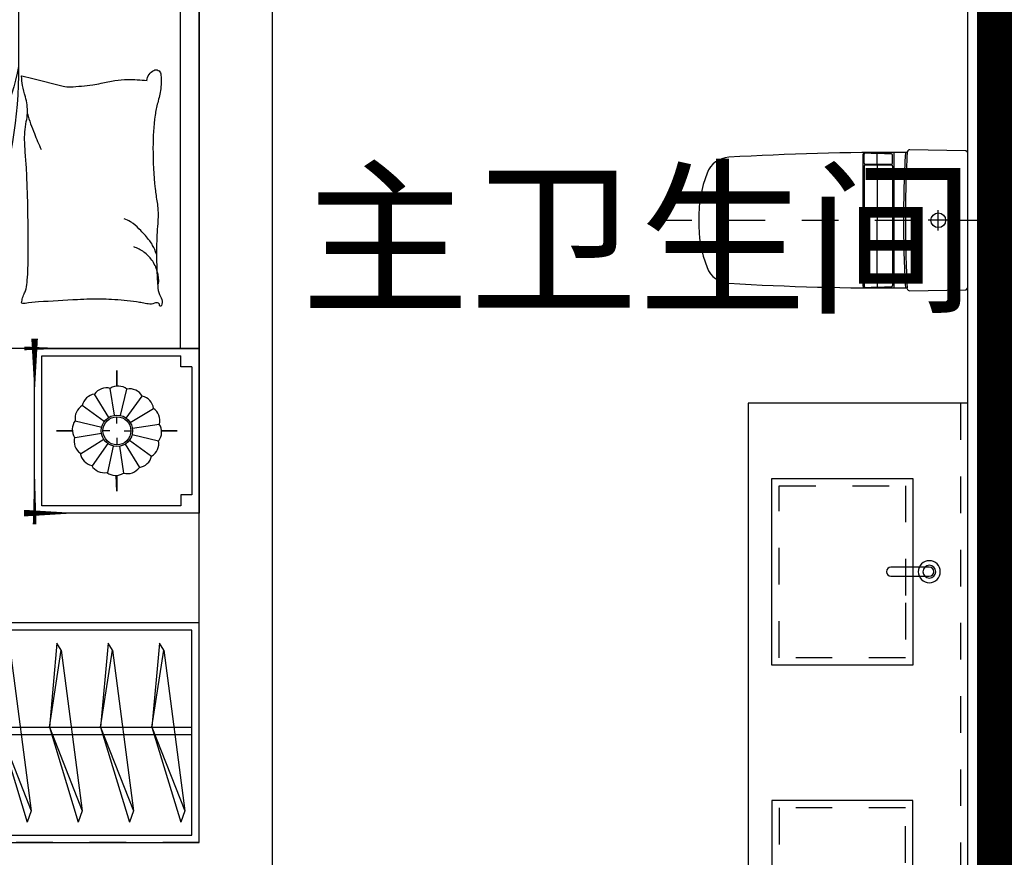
# Model space of a CAD drawing. Header units: millimetres. Extents: x 296296 to 297283, y 219875 to 220035.
# Tile 64 of 256: x 296685.19 to 296687.88, y 220018.58 to 220020.86. Entities that reach past the tile are written whole.
import ezdxf

# ---------------------------------------------------------------- set-up
doc = ezdxf.new("R2010")
doc.units = ezdxf.units.MM
for name, pattern in [('185洋房-中间套（报建版）-旧规$0$DASH', [0.35, 0.25, -0.1]), ('185洋房-中间套（报建版）-旧规$0$洋房户型$0$CONTINOUS', [0]), ('185洋房-中间套（报建版）-旧规$0$洋房户型$0$DASH', [0.35, 0.25, -0.1]), ('185洋房-中间套（报建版）-旧规$0$洋房户型$0$XU-140-SF-N1$0$DASH', [0.35, 0.25, -0.1])]:
    doc.linetypes.add(name, pattern=pattern)
doc.layers.add('面积-计容-住宅-1', color=1, linetype='Continuous', lineweight=0)
doc.styles.get("Standard").update_dxf_attribs({"font": 'arial.ttf'})

# ---------------------------------------------------------------- blocks, each defined once
blk = doc.blocks.new('4uyh5uj6kj67j75rykjtuk7tsik76ykj')
at = {"color": 253}
blk.add_text('主卫生间', height=337.5886524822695, dxfattribs=at).set_placement((837452.8254866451, 431740))
blk = doc.blocks.new('185洋房外包（2F南入）-中间(报建版）')
at = {"color": 253, "linetype": 'Continuous'}
blk.add_line((28107.36407352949, 10949.57977557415), (28107.36407352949, 23249.57977558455), dxfattribs=at)
blk = doc.blocks.new('185洋房-中间套（报建版）-旧规$0$洋房户型$0$11A$C643C1FD2')
at = {"color": 253}
for points in [[(28.00162752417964, 342.6770962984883, -0.2633679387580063), (0.0515171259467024, 361.4657623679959, -0.494818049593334), (9.22300753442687, 380.2089987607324, -0.049224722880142), (26.89366485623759, 381.9528907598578, -0.0368308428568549), (50.53589313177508, 380.2089987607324, -0.0318926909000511), (88.513958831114, 372.0737317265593, 0.0357819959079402), (122.4282498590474, 365.0841070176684, 0.0329412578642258), (212.0899194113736, 359.1705537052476, 0.0265644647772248), (323.3170857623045, 365.0841070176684, 0.0179054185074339), (360.8313586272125, 370.4487565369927, -0.0333974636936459), (381.0393698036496, 372.7026747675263, -0.0320396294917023), (418.1219118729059, 371.9701745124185, 0.018441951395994), (482.4437609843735, 368.9494421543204, 0.0108372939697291), (547.20722402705, 369.7023622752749, 0.0146238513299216), (595.1154809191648, 372.7026747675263, 0.1112493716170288), (617.6622878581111, 380.009099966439, -0.1537083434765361), (634.5505437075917, 383.9622313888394, -0.0764444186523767), (641.9869964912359, 382.2391803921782, -0.215512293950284), (643.9398537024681, 380.2089987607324, -0.5858582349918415), (641.2773915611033, 377.1638927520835, 0.3634893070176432), (636.428366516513, 374.5792910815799, 0.1917162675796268), (636.3710470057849, 363.0441536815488, -0.1296753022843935), (638.3061893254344, 346.4303289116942, -0.0173502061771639), (635.3064320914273, 329.6262630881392, 0.0193256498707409), (632.6727208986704, 314.5282753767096, 0.0188175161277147), (626.0583722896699, 246.1461785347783, 0.0218280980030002), (625.1612337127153, 186.9199199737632, 0.0062041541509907), (626.5468691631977, 153.0692459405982, 0.0019630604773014), (632.6727208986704, 46.17539165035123, 0.0283408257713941), (636.9498540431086, 10.04676229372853, -0.1170135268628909), (636.428366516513, 1.137023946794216, -0.3660599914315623), (634.9992988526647, 0.2057491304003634, -0.0397304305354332), (621.4055880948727, 3.013640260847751, -0.0483088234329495), (607.6671159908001, 8.49546699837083, 0.0629807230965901), (596.9933037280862, 12.39658056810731, 0.0405796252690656), (573.5959727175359, 15.7771522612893, 0.0143450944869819), (506.85604535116, 18.02642949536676, 0.0054844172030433), (381.4113608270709, 17.27782013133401, 0.0071527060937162), (285.2684470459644, 14.27319686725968, 0.0087615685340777), (242.7241944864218, 11.586396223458, -0.0081531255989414), (197.0090114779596, 8.643489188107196, -0.062510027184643), (139.879690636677, 13.04411358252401, 0.078669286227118), (94.29284231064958, 15.08410701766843, 0.0478250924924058), (71.93141105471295, 10.36764307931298, -0.0344939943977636), (41.1465831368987, 3.013640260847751, -0.0235713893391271), (15.81139786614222, -8.1299222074e-06, -0.5102284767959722), (14.85667191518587, 1.137023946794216), (22.36815910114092, 31.16260241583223), (43.02460189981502, 113.7327313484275, 0.0730409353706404), (44.97563112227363, 133.3135636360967, 0.0233051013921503), (39.26876032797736, 194.4262439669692, 0.0182988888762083), (35.19884174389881, 217.2706755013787, -0.0109698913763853), (27.85368260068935, 255.2657693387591, -0.0422811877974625), (24.94686314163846, 289.579173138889, -0.0272005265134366), (27.85368260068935, 342.9727865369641)], [(501.8616993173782, 368.8804882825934, 0.0278421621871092), (478.0799251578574, 358.2673156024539, 0.0486850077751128), (465.5431597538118, 350.1835615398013, 0.0236664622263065), (437.6198862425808, 325.8245057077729, 0.0312234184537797), (418.5966097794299, 305.1453350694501, 0.0468009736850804), (413.4886008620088, 297.4792006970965, 0.023190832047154), (405.4516541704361, 280.7496055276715)], [(583.8483481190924, 374.5792910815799, 0.0881531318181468), (549.3185234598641, 371.0355364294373, 0.0881531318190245), (518.1231781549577, 355.8132692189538, 0.0775471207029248), (496.4769416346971, 334.2011149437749, 0.077547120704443), (482.4437609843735, 307.0218101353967)], [(118.3913605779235, 15.79728258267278, 0.0097294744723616), (145.6801728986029, 24.82911724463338, 0.009729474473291), (172.5969230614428, 34.91583502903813, 0.0079705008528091), (194.3418602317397, 43.95450188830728, 0.0079705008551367), (215.7876314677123, 53.68171564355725)]]:
    blk.add_lwpolyline(points, format="xyb", dxfattribs=at)
blk = doc.blocks.new('185洋房-中间套（报建版）-旧规$0$洋房户型$0$11A$C5A527934')
at = {"color": 253}
for p, q in [((122.7863028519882, 492.3297854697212), (194.0422210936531, 398.7701386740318)), ((469.082148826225, 493.1734273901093), (467.2889541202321, 399.6312042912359)), ((194.0422210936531, 398.7701386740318), (261.6452530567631, 281.4336128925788)), ((347.0384173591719, 320.5457457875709), (364.8287260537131, 400.5479455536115)), ((467.2889541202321, 399.6312042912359), (490.5114477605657, 289.7861020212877)), ((592.6898554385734, 326.9167924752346), (677.8384109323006, 360.9532905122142)), ((677.8384109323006, 360.9532905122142), (699.5126560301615, 357.8590980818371)), ((530.7634408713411, 243.3727071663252), (592.6898554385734, 326.9167924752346)), ((329.248285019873, 268.9888375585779), (347.0384173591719, 320.5457457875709)), ((261.6452530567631, 281.4336128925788), (277.656460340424, 231.6545115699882)), ((490.5114477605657, 289.7861020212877), (530.7634408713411, 243.3727071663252)), ((69.51041293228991, 247.6549006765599), (37.09750266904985, 229.6184736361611)), ((162.0198065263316, 260.0996760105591), (69.51041293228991, 247.6549006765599)), ((277.656460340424, 231.6545115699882), (162.0198065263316, 260.0996760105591)), ((277.656460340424, 231.6545115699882), (329.248285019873, 268.9888375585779)), ((530.7634408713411, 243.3727071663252), (363.562474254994, 226.3543945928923)), ((530.7634408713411, 243.3727071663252), (502.8965543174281, 169.1111991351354)), ((530.7634408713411, 243.3727071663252), (591.1416068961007, 268.1265008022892)), ((591.1416068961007, 268.1265008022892), (653.0678451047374, 265.0323083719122)), ((653.0678451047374, 265.0323083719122), (741.3128976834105, 249.5610920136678)), ((741.3128976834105, 249.5610920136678), (744.2826452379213, 243.7632998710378)), ((277.656460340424, 231.6545115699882), (233.1808649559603, 174.7640555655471)), ((277.656460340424, 231.6545115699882), (288.2512753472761, 146.9533973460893)), ((363.562474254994, 226.3543945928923), (318.6659118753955, 193.8651198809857)), ((318.6659118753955, 193.8651198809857), (307.8287011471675, 186.1295117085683)), ((233.1808649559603, 174.7640555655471), (174.4729873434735, 132.0963089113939)), ((502.8965543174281, 169.1111991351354), (521.4744786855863, 94.8498182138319)), ((174.4729873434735, 132.0963089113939), (90.85874809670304, 132.0963089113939)), ((289.9070901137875, 133.7158508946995), (300.5571840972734, 48.57280439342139)), ((521.4744786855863, 94.8498182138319), (569.7114051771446, 38.53747242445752))]:
    blk.add_line(p, q, dxfattribs=at)
blk.add_lwpolyline([(405.0356356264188, 391.5003112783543, -0.0256263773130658), (394.5934741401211, 394.0405346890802, -0.0108003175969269), (278.209239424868, 431.5106167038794, -0.0045599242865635), (199.4338971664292, 459.5707737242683, -0.0112502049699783), (167.8769151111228, 471.9491266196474, -0.0693939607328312), (150.9364112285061, 481.9861399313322, 0.0797562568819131), (135.9971100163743, 490.4264496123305, 0.1063994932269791), (122.7863028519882, 492.3297854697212, 0.3286420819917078), (119.1773717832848, 489.2655320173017, 0.2995467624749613), (121.3153486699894, 483.4137400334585, -0.1899166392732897), (126.2542959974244, 475.4833428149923, -0.0335175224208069), (127.3176843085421, 466.2475801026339, -0.0756271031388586), (126.8906863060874, 462.1304654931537, -0.0534886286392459), (124.2209201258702, 455.063051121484, -0.0178378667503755), (113.3135905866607, 435.2732662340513, -0.0383935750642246), (97.84424402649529, 413.4275901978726, 0.0595290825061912), (88.45066338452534, 398.9000875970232, 0.0359425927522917), (78.95537845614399, 375.3470172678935, 0.011245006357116), (55.85925023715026, 297.6302435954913, 0.0062027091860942), (46.61283075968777, 262.009805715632, -0.010783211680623), (41.10622010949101, 241.5682398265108, -0.0194848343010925), (37.09750266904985, 229.6184736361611, -0.0050616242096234), (19.43351800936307, 184.4461909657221, -0.1013919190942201), (4.367418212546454, 161.6979340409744, 0.2237680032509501), (2.24386440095e-05, 149.6127858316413, 0.2555795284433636), (2.805489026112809, 145.4583129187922, 0.0815627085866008), (16.92475666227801, 140.8788286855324, 0.0718052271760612), (32.32184490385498, 140.7632261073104, -0.0699853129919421), (48.11559286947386, 140.7018463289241, -0.0354599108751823), (101.6783004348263, 129.0320565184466, -0.0294323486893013), (163.8247328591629, 106.7504570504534, -0.0015539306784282), (193.8273851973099, 93.84524431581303, 0.0015200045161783), (224.4987916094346, 80.64991030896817, 0.004735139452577), (256.237719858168, 67.46336765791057, -0.0038204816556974), (295.604757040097, 51.19196171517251, -0.2960011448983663), (315.3198151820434, 22.10359100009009, 0.6497743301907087), (334.6137799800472, 13.98520612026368, 0.0231899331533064), (338.6621444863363, 18.15789371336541, -0.0288000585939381), (341.960333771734, 21.48196777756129, -0.0057266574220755), (347.8876233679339, 26.68343014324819, 0.0043580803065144), (355.6948428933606, 33.49688085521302, 0.0275279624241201), (370.9950301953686, 48.67188713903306, 0.0462141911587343), (378.6929041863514, 58.96571177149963, 0.194121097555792), (381.2113511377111, 73.97301234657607, -0.1337189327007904), (382.2652226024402, 95.61669339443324, -0.0057790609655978), (388.9653815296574, 115.431317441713, -0.0088817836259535)], format="xyb", dxfattribs=at)
blk.add_lwpolyline([(770.2698468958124, 299.0561550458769, 0.1013919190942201), (787.0352203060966, 320.5827156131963, -0.2237680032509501), (792.3160632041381, 332.2975630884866, -0.2555795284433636), (789.8372789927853, 336.6548462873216, -0.0815627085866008), (776.1105519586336, 342.3030636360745, -0.0718052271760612), (760.7676185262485, 343.5984725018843, 0.0699853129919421), (745.0250362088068, 344.8702209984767, 0.0354599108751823), (692.5143547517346, 360.6111221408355, 0.0294323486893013), (632.2585668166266, 387.5905357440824, 0.0015539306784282), (603.3333250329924, 402.757409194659, -0.0015200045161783), (573.7635334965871, 418.2648087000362, -0.004735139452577), (543.1286866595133, 433.8452654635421, 0.0038204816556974), (505.1246174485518, 453.0861851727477, 0.2960011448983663), (487.6971029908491, 483.6000929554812, 0.265444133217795), (469.082148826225, 493.1734273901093, -0.0231899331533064), (464.7258680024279, 489.3233112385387, 0.0288000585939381), (461.1825995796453, 486.2618132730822, 0.0057266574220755), (454.8740680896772, 481.5299634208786, -0.0043580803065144), (446.5675822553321, 475.3349589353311, -0.0275279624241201), (430.149279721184, 461.3773126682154, -0.0462141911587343), (421.6850562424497, 451.7037915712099, -0.194121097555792), (418.0237477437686, 436.9336708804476, 0.1337189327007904), (415.3140452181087, 415.4344363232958, 0.0115049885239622), (398.5551213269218, 377.3189803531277, 0.0088817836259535), (374.8533441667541, 328.8747350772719, 0.0124257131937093), (341.4359616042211, 267.358714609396, -0.0336123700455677), (330.0450882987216, 244.0923795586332), (309.3242681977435, 193.4073047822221), (293.3396342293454, 154.3073867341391, 0.2243410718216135), (280.2644931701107, 142.336453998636, -0.7227715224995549), (280.1118582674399, 134.362428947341, -0.1035130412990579), (283.475598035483, 133.9159818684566, 0.0534647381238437), (289.9907356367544, 133.7042395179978, 0.0301092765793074), (310.7412826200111, 129.5083340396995, -0.0314364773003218), (330.6279829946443, 125.5419687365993, -0.0532399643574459), (344.2355694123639, 125.1658530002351, 0.0551795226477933), (357.3661006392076, 124.7520930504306, 0.0562710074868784), (380.1486569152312, 118.8334074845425, 0.0108003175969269), (493.3185365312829, 72.55300682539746, 0.0045599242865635), (569.7114051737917, 38.53747242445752, 0.0112502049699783), (600.2267866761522, 23.7767736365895, 0.0693939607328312), (616.3481453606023, 12.47084147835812, -0.0797562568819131), (630.5965715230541, 2.91030277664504, -0.1063994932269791), (643.622630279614, -7.6228861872e-06, -0.3286420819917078), (647.45581179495, 2.778616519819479, -0.2995467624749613), (645.7726487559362, 8.777064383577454, 0.1899166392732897), (641.4560746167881, 17.06268979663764, 0.0335175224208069), (641.103711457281, 26.35278924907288, 0.0756271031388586), (641.8450193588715, 30.42506412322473, 0.0534886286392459), (645.0486305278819, 37.26705745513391, 0.0178378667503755), (657.4407085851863, 56.16260785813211, 0.0383935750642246), (674.5389620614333, 76.75833489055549, -0.0595290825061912), (685.0184041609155, 90.52310813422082, -0.0359425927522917), (696.2910374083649, 113.2791029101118, -0.011245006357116), (725.2760093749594, 188.9969967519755, -0.0062027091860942), (737.2254412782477, 223.8039349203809, 0.010783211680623), (744.2826452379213, 243.7632998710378, 0.0194848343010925), (749.1954882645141, 255.370655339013, 0.0050616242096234)], format="xyb", close=True, dxfattribs=at)
blk = doc.blocks.new('185洋房-中间套（报建版）-旧规$0$洋房户型$0$11cdx床头灯2.0')
at = {"color": 253}
for p, q in [((0, 121.9930754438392), (0, 164.8358911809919)), ((-6.675826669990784, 42.33230819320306), (-18.26673075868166, 115.8317782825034)), ((10.03221337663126, 41.66468136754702), (27.45064381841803, 114.0049844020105)), ((-22.36753262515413, 36.55522483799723), (-61.20316116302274, 100.0242339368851)), ((25.21293987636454, 34.65398449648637), (68.98890671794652, 94.82196510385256)), ((-34.65398450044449, 25.21293987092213), (-94.82196508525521, 68.98890669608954)), ((36.55522483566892, 22.36753262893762), (100.0242339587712, 61.20316118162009)), ((-41.66468137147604, 10.0322133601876), (-114.0049843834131, 27.45064379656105)), ((0, 19.46074865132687), (0, 38.24746614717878)), ((-121.9930754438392, 0), (-164.8358911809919, 0)), ((-19.46074865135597, 0), (-38.24746614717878, 0)), ((19.46074865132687, 0), (38.24746614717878, 0)), ((42.33230819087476, 6.675826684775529), (115.8317783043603, 18.26673077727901)), ((121.9930754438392, 0), (164.8358911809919, 0)), ((-42.33230818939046, -6.675826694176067), (-115.831778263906, -18.26673078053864)), ((-36.55522482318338, -22.36753264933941), (-100.0242339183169, -61.20316118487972)), ((0, -19.46074865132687), (0, -38.24746614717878)), ((34.65398451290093, -25.21293985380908), (96.00410843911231, -67.33413310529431)), ((41.66468137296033, -10.03221335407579), (114.3802456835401, -25.8424789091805)), ((-25.21293984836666, -34.65398451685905), (-68.9889066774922, -94.82196510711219)), ((-27.26200928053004, -114.0502396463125), (-9.963274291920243, -41.68122052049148)), ((18.72336690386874, -113.8760766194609), (6.952890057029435, -42.28768495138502)), ((62.58618011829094, -99.16473352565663), (22.87297582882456, -36.24110863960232)), ((0, -121.9930754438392), (0, -164.8358911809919))]:
    blk.add_line(p, q, dxfattribs=at)
for points in [[(0, 164.8358911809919), (0, 121.9930754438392)], [(-164.8358911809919, 0), (-121.9930754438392, 0)], [(164.8358911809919, 0), (122.0982539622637, -1.711093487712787)], [(0, -164.8358911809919), (0, -121.9930754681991)]]:
    blk.add_lwpolyline(points, dxfattribs=at)
for radius in [42.85546614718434, 38.24746614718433]:
    blk.add_circle((0, 0), radius, dxfattribs=at)
for centre, start, end in [((-28.32740078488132, 77.05201628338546), 75.48094052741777, 145.0444984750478), ((3.315424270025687, 82.02720775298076), 52.98094052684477, 122.5444984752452), ((34.45350603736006, 74.51450042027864), 30.48094052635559, 100.0444984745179), ((-55.65763585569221, 60.34635381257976), 97.98094052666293, 167.5444984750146), ((60.34635383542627, 55.6576358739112), 7.980940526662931, 77.54449847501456), ((-74.51450040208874, 34.45350601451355), 120.4809405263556, 190.0444984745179), ((77.05201630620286, 28.32740080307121), 345.4809405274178, 55.04449847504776), ((-82.02720773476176, 3.315424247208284), 142.9809405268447, 212.5444984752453), ((82.02720777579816, -3.315424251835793), 322.9809405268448, 32.54449847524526), ((-77.05201626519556, -28.32740080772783), 165.4809405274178, 235.0444984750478), ((74.51450044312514, -34.45350601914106), 300.4809405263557, 10.04449847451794), ((-60.34635379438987, -55.65763587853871), 187.9809405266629, 257.5444984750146), ((55.65763589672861, -60.34635381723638), 277.9809405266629, 347.5444984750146), ((-34.45350599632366, -74.51450042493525), 210.4809405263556, 280.044498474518), ((28.32740082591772, -77.05201628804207), 255.4809405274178, 325.0444984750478), ((-3.31542422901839, -82.02720775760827), 232.9809405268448, 302.5444984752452)]:
    blk.add_arc(centre, 40.1031497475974, start, end, dxfattribs=at)
blk = doc.blocks.new('*U1160')
at = {"color": 253}
for p, q in [((-900, 0), (-1350, 0)), ((-1350, 0), (-1350, -450)), ((-1350, 0), (1350, 0)), ((900, 0), (-900, 0)), ((-900, 0), (-900, -2100)), ((-900, -450), (-900, 0)), ((900, -2100), (900, 0)), ((900, -450), (900, 0)), ((900, 0), (1350, 0)), ((1350, 0), (1350, -450)), ((-1330, -50), (-1330, -430)), ((-920, -430), (-920, -50)), ((900, -52.37141133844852), (-900, -52.37141133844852)), ((920, -430), (920, -50)), ((1330, -50), (1330, -430)), ((-1330, -430), (-920, -430)), ((1330, -430), (920, -430)), ((-1350, -450), (-900, -450)), ((1350, -450), (900, -450)), ((-900, -2100), (900, -2100))]:
    blk.add_line(p, q, dxfattribs=at)
at = {"color": 253, "linetype": '185洋房-中间套（报建版）-旧规$0$洋房户型$0$CONTINOUS', "ltscale": 2.5}
blk.add_line((900, -494.0539780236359), (-129.6384496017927, -493.6936342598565), dxfattribs=at)
at = {"color": 253}
for points in [[(-1300, -20), (-1300, -50), (-1330, -50)], [(-950, -20), (-1300, -20)], [(-950, -20), (-950, -50), (-920, -50)], [(950, -20), (950, -50), (920, -50)], [(950, -20), (1300, -20)], [(1300, -20), (1300, -50), (1330, -50)]]:
    blk.add_lwpolyline(points, dxfattribs=at)
for points in [[(-1350, -332.5829230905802, 0, 18, 0), (-1350, -478.5486145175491, 10, 10, 0)], [(-900, -349.7433749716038, 0, 10, 0), (-900, -477.732901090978, 10, 10, 0)], [(900, -349.7433749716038, 0, 10, 0), (900, -477.732901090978, 10, 10, 0)], [(1350, -332.5829230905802, 0, 18, 0), (1350, -478.5486145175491, 10, 10, 0)], [(-1380.642982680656, -450, 10, 0, 0), (-1202.928873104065, -450, 10, 10, 0)], [(-873.3039343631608, -450, 18, 0, 0), (-1032.485541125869, -450, 10, 10, 0)], [(873.3039343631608, -450, 18, 0, 0), (1032.485541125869, -450, 10, 10, 0)], [(1380.642982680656, -450, 10, 0, 0), (1202.928873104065, -450, 10, 10, 0)], [(668.4798599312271, -1858.974266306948, 10, 0, 0.3742418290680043), (834.35406832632, -1895.367973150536, 10, 10, -2.215859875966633)], [(686.134763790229, -1863.698682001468, 10, 0, -0.1770186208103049), (693.2691898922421, -1995.667389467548, 10, 10, 2.215859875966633)], [(900, -1958.516598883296, 0, 10, 0), (900, -2130, 10, 10, 0)], [(-900, -2005.373558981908, 0, 10, 0), (-900, -2130, 10, 10, 0)], [(-658.2516379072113, -2100, 0, 10, 0), (-930, -2100, 10, 10, 0)], [(775.3735589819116, -2100, 0, 10, 0), (930, -2100, 10, 10, 0)]]:
    blk.add_lwpolyline(points, format="xyseb", dxfattribs=at)
at = {"color": 253, "linetype": '185洋房-中间套（报建版）-旧规$0$洋房户型$0$CONTINOUS', "ltscale": 2.5}
for centre, radius, start, end in [((-128.8583196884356, -1775.735626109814), 1282.042229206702, 90.03486480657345, 126.977026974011), ((-10.6178487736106, -1124.520932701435), 641.9571511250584, 100.6846126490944, 154.0789214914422), ((515.9483600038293, -1720.672995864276), 391.6461517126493, 284.3565564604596, 348.6982700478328), ((773.9434106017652, -1781.829325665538), 129.6719098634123, 228.5450077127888, 346.4386693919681), ((519.1637179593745, -1944.946974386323), 181.3429785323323, 301.1833281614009, 22.206194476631)]:
    blk.add_arc(centre, radius, start, end, dxfattribs=at)
at = {"color": 253, "linetype": '185洋房-中间套（报建版）-旧规$0$洋房户型$0$XU-140-SF-N1$0$DASH', "ltscale": 2.5}
blk.add_arc((-757.918790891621, -855.2302890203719), 175.8930122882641, 5.188406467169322, 143.8786841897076, dxfattribs=at)
at = {"color": 253, "xscale": -1}
for name, p in [('185洋房-中间套（报建版）-旧规$0$洋房户型$0$11cdx床头灯2.0', (-1125, -225)), ('185洋房-中间套（报建版）-旧规$0$洋房户型$0$11A$C643C1FD2', (-140.3062636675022, -485.6770544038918))]:
    blk.add_blockref(name, p, dxfattribs=at)
at = {"color": 253}
for name, p in [('185洋房-中间套（报建版）-旧规$0$洋房户型$0$11cdx床头灯2.0', (1125, -225)), ('185洋房-中间套（报建版）-旧规$0$洋房户型$0$11A$C643C1FD2', (140.3062636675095, -485.6770544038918)), ('185洋房-中间套（报建版）-旧规$0$洋房户型$0$11A$C5A527934', (-835.6395401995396, -1956.163217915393))]:
    blk.add_blockref(name, p, dxfattribs=at)
blk = doc.blocks.new('185洋房-中间套（报建版）-旧规$0$洋房户型$0$11A$C17570B11')
at = {"color": 253}
for p, q in [((0, 0), (-211.0270006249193, -32.54784116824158)), ((0, 0), (228.5429438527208, -89.85827781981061)), ((-211.0270006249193, -32.54784116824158), (-229.8062428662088, -20.4895358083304)), ((-211.0270006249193, -32.54784116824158), (228.5429438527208, -89.85827781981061)), ((228.5429438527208, -89.85827781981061), (259.1465271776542, -78.90659712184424))]:
    blk.add_line(p, q, dxfattribs=at)
blk.add_lwpolyline([(-229.8062428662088, -20.4895358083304), (0, 0), (259.1465271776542, -78.90659712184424)], dxfattribs=at)
blk = doc.blocks.new('*U1162')
at = {"color": 253}
for points in [[(49.99999854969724, 0), (2150.00000144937, 0), (2150.00000144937, -599.9999999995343), (49.99999854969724, -599.9999999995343)], [(69.99999854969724, -20), (2130.00000144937, -20), (2130.00000144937, -579.9999999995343), (69.99999854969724, -579.9999999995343)]]:
    blk.add_lwpolyline(points, close=True, dxfattribs=at)
for points in [[(69.99999854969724, -285.2554255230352), (2130.00000144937, -285.2554255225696)], [(69.99999854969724, -305.2554255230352), (2130.00000144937, -305.2554255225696)]]:
    blk.add_lwpolyline(points, dxfattribs=at)
at = {"color": 253, "rotation": 270}
for p in [(179.5653612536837, -285.148174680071), (319.5653612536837, -285.148174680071), (459.5653612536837, -285.148174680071), (599.5653612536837, -285.148174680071), (739.5653612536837, -285.148174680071), (879.5653612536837, -285.148174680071), (1019.565361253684, -285.148174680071), (1159.565361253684, -285.148174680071), (1299.565361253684, -285.148174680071), (1439.565361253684, -285.148174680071), (1579.565361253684, -285.148174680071), (1719.565361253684, -285.148174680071), (1859.565361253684, -285.148174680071), (1999.565361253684, -285.148174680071), (2139.565361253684, -285.148174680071)]:
    blk.add_blockref('185洋房-中间套（报建版）-旧规$0$洋房户型$0$11A$C17570B11', p, dxfattribs=at)
blk = doc.blocks.new('185洋房-中间套（报建版）-旧规$0$洋房户型$0$13c')
at = {"color": 253, "linetype": '185洋房-中间套（报建版）-旧规$0$洋房户型$0$DASH'}
for p, q in [((89521.18999350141, 114520.9816541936), (89521.20321187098, 115411.3876496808)), ((89548.82875787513, 115294.1480379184), (89493.50966866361, 115294.1480379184)), ((89548.82875786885, 115294.1474457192), (89493.54184648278, 115294.1474457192))]:
    blk.add_line(p, q, dxfattribs=at)
at = {"color": 253}
for p, q in [((89521.17770799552, 115321.8075812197), (89521.19289635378, 115266.4885034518)), ((89705.95152516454, 115173.5558113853), (89335.91642230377, 115173.5558113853)), ((89364.83589357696, 115169.0022681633), (89342.82677173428, 115169.0022681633)), ((89367.83589357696, 115094.2650665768), (89367.83589357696, 115166.0022681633)), ((89369.93430123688, 115094.2650665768), (89369.93430123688, 115166.0022681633)), ((89372.93430123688, 115169.0022681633), (89669.47134217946, 115168.9950308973)), ((89672.46769411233, 115094.2576829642), (89672.47119574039, 115165.9948844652)), ((89674.56610176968, 115094.257580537), (89674.56960339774, 115165.9947820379)), ((89677.56974982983, 115168.9946355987), (89699.57887164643, 115168.993561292)), ((89366.13573895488, 115126.9421309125), (89339.76872953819, 115126.9421309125)), ((89372.10712295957, 115126.9421309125), (89521.36898544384, 115126.9421309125)), ((89670.29646742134, 115126.9348533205), (89521.03460511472, 115126.9421390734)), ((89676.26785141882, 115126.934561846), (89702.63486080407, 115126.9332748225)), ((89701.52725234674, 115088.8262331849), (89340.87453606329, 115088.8350352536)), ((89364.83589357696, 115091.2650665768), (89340.92174534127, 115091.2650665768)), ((89372.93430123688, 115091.2650665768), (89669.46754768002, 115091.2578294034)), ((89677.56595533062, 115091.2574341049), (89701.48010353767, 115091.2562668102)), ((89521.1904398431, 114639.5558113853), (89521.1904398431, 114639.5558113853))]:
    blk.add_line(p, q, dxfattribs=at)
at = {"color": 253, "elevation": 4.384597e-10}
blk.add_lwpolyline([(89338.07385982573, 115374.5558122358, 0.4095801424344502), (89331.07473857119, 115367.6667251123), (89328.67762249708, 115216.3974893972, 0.3408577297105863), (89333.8617654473, 115209.4797981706, -0.3388656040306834), (89336.05958687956, 115206.5687617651, 0.0166606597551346), (89349.04112700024, 114721.8467915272, 0.2976509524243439), (89392.355204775, 114662.2954906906, 0.1003364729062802), (89521.16322548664, 114639.5558122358, 0.1003364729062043), (89649.97124619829, 114662.2954906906, 0.2976509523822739), (89693.28532397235, 114721.8467915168, 0.0161027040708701), (89705.81229805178, 115206.4329703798, -0.3533940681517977), (89708.16140059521, 115209.3815242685, 0.3568190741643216), (89713.70184006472, 115216.4232588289), (89711.3122820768, 115367.6663945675, 0.4095939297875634), (89704.31315559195, 115374.5558122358)], format="xyb", close=True, dxfattribs=at)
at = {"color": 253}
blk.add_circle((89521.18530217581, 115294.1480379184), 20, dxfattribs=at)
for centre, radius, start, end in [((89518.86931198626, 118504.5399853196), 3305.360900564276, 266.8292517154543, 270.0402224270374), ((89518.86931198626, 118509.5126538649), 3305.360900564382, 266.8298459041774, 270.0402224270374), ((89523.59031296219, 118512.5470783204), 3308.39538148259, 269.9584258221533, 273.1570464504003), ((89523.59031296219, 118507.5744097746), 3308.395381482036, 269.9584258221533, 273.1576243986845), ((94520.5214039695, 114992.6114435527), 5183.597077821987, 178.0819936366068, 178.902551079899), ((89342.82677173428, 115166.0022681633), 3, 90, 178.0819936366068), ((89364.83589357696, 115166.0022681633), 3, 0, 90), ((89372.93430123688, 115166.0022681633), 3, 90, 180), ((89669.47119574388, 115165.9950309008), 3, 359.9972032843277, 89.99720329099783), ((89677.56960339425, 115165.9946356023), 3, 89.99720329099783, 179.9972032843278), ((89699.57872521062, 115165.9935612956), 3, 1.915209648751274, 89.99720329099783), ((84521.87563561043, 114992.8554699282), 5183.597077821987, 1.094652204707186, 1.915209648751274), ((89340.87462435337, 115091.8350352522), 3, 178.902551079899, 269.9983137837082), ((89340.92174534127, 115094.2650665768), 3, 178.8756706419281, 270), ((89364.83589357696, 115094.2650665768), 3, 270, 0), ((89372.93430123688, 115094.2650665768), 3, 180, 270), ((89669.46769411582, 115094.2578293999), 3, 269.9972032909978, 359.9972032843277), ((89677.56610176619, 115094.2574341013), 3, 179.9972032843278, 269.9972032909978), ((89701.48024997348, 115094.2562668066), 3, 269.9972032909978, 1.121532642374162), ((89701.52725234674, 115091.8262331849), 3, 269.9988895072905, 1.094652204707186)]:
    blk.add_arc(centre, radius, start, end, dxfattribs=at)
blk = doc.blocks.new('*U1182')
at = {"color": 253}
for points in [[(898.0490467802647, -499.0456784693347), (98.04904678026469, -499.0456784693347), (98.04904678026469, 100.9543215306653), (898.0490467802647, 100.9543215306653), (1898.049046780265, 100.9543215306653), (1898.049046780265, -499.0456784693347)], [(303.0490467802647, -434.0332262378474), (303.0490467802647, -49.05203525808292), (643.0490467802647, -49.05203525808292), (643.0490467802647, -49.05203525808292), (813.0490467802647, -49.05203525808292), (813.0490467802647, -434.0332262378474)], [(1693.049046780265, -434.0332262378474), (1693.049046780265, -49.05203525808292), (1353.049046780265, -49.05203525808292), (1353.049046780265, -49.05203525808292), (1183.049046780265, -49.05203525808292), (1183.049046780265, -434.0332262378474)]]:
    blk.add_lwpolyline(points, close=True, dxfattribs=at)
at = {"color": 253, "linetype": '185洋房-中间套（报建版）-旧规$0$洋房户型$0$DASH', "ltscale": 0.2}
blk.add_lwpolyline([(1898.049046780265, 80.95432153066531), (898.0490467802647, 80.95432153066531), (98.04904678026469, 80.95432153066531)], dxfattribs=at)
at = {"color": 253}
for points in [[(570.5490467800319, -108.7379362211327), (570.5490467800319, -4.045624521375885, 0.9999978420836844), (545.5490467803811, -4.045678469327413), (545.5490467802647, -108.7379362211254, 1)], [(1425.549046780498, -108.7379362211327), (1425.549046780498, -4.045624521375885, -0.9999978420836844), (1450.549046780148, -4.045678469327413), (1450.549046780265, -108.7379362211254, -1)]]:
    blk.add_lwpolyline(points, format="xyb", close=True, dxfattribs=at)
at = {"color": 253, "linetype": '185洋房-中间套（报建版）-旧规$0$洋房户型$0$DASH', "ltscale": 0.2}
for points in [[(323.0490467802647, -414.0332262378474), (323.0490467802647, -69.05203525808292), (643.0490467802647, -69.05203525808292), (793.0490467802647, -69.05203525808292), (793.0490467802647, -414.0332262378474)], [(1673.049046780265, -414.0332262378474), (1673.049046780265, -69.05203525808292), (1353.049046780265, -69.05203525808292), (1203.049046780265, -69.05203525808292), (1203.049046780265, -414.0332262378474)]]:
    blk.add_lwpolyline(points, close=True, dxfattribs=at)
at = {"color": 253}
for centre, radius in [((558.0490467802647, -4.045678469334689), 30), ((558.0490467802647, -4.045678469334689), 17.5), ((1438.049046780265, -4.045678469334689), 30), ((1438.049046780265, -4.045678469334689), 17.5)]:
    blk.add_circle(centre, radius, dxfattribs=at)
blk = doc.blocks.new('185洋房-中间套（报建版）-旧规')
at = {"color": 253, "linetype": 'Continuous'}
for p, q in [((29999.99993213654, 8700.000000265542), (29999.99993213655, 12099.99999973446)), ((30199.99993213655, 8700.000000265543), (30199.99993213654, 11999.99999973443)), ((30199.99993213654, 8100.000000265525), (30199.99993213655, 8700.000000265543))]:
    blk.add_line(p, q, dxfattribs=at)
at = {"color": 253, "linetype": '185洋房-中间套（报建版）-旧规$0$DASH'}
blk.add_line((29999.99993213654, 8700.000000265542), (26999.99993214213, 8700.00000026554), dxfattribs=at)
at = {"color": 253, "xscale": -1, "rotation": 270}
for name, p in [('*U1160', (29999.9999321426, 10950.00000026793)), ('*U1182', (31999.04562011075, 8001.950953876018))]:
    blk.add_blockref(name, p, dxfattribs=at)
at = {"color": 253, "extrusion": (0, 0, -1), "xscale": -1, "zscale": -1, "rotation": 90.00000166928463}
blk.add_blockref('185洋房-中间套（报建版）-旧规$0$洋房户型$0$13c', (83274.55326263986, 99921.1941669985), dxfattribs=at)
at = {"color": 253, "xscale": -1}
blk.add_blockref('*U1162', (30049.99993084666, 9300.00000014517), dxfattribs=at)
blk = doc.blocks.new('185洋房外包（2F南入）-中间-报建版')
at = {"color": 253, "linetype": 'Continuous'}
blk.add_line((27907.36407352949, 11149.57977557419), (27907.36407352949, 23049.57977558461), dxfattribs=at)

msp = doc.modelspace()

# ---------------------------------------------------------------- block references
at = {"yscale": 0.001, "zscale": 0.001}
for name, p, xscale in [('185洋房外包（2F南入）-中间(报建版）', (296715.8859680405, 219999.4666216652), -0.001), ('4uyh5uj6kj67j75rykjtuk7tsik76ykj', (295848.5037488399, 219588.3577637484), 0.001)]:
    msp.add_blockref(name, p, dxfattribs=dict(at, xscale=xscale))

# ---------------------------------------------------------------- next in the draw order: block references
at = {"xscale": 0.001, "yscale": 0.001, "zscale": 0.001}
msp.add_blockref('185洋房-中间套（报建版）-旧规', (296655.6786040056, 220009.9162014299), dxfattribs=at)

# ---------------------------------------------------------------- next in the draw order: linework, layer by layer
at = {"layer": '面积-计容-住宅-1', "const_width": 0.15}
for points in [[(296676.0786111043, 220020.9162018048), (296680.6786045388, 220020.9162014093), (296680.6786042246, 220022.0162014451), (296682.4786044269, 220022.0162014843), (296682.4786041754, 220022.7162015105), (296685.8786041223, 220022.7162014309), (296685.878604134, 220022.1162014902), (296687.8786043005, 220022.1162014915), (296687.8786043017, 220015.8162014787), (296687.8786043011, 220015.8162014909), (296687.8786043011, 220011.0162014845), (296684.1786043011, 220011.0162014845), (296684.1786043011, 220010.416201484), (296680.6786043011, 220010.416201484), (296680.6786043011, 220012.1662014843), (296675.1786042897, 220012.1662014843), (296675.1786042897, 220012.1662014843), (296671.7786042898, 220012.1662014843), (296671.7786042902, 220017.1162014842), (296675.0786042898, 220017.1162014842), (296675.0786042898, 220019.6162014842), (296674.3786042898, 220019.6162014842), (296674.3786042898, 220020.6162013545), (296676.0786111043, 220020.6162018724)], [(296699.6785974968, 220020.9162018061), (296695.0786040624, 220020.9162014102), (296695.0786043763, 220022.0162014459), (296693.278604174, 220022.0162014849), (296693.2786044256, 220022.7162015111), (296689.8786044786, 220022.7162014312), (296689.8786044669, 220022.1162014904), (296687.8786043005, 220022.1162014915), (296687.8786042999, 220015.8162014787), (296687.8786043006, 220015.8162014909), (296687.8786043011, 220011.0162014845), (296691.5786043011, 220011.016201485), (296691.5786043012, 220010.4162014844), (296695.0786043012, 220010.4162014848), (296695.078604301, 220012.1662014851), (296700.5786043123, 220012.1662014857), (296700.5786043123, 220012.1662014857), (296703.9786043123, 220012.1662014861), (296703.9786043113, 220017.1162014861), (296700.6786043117, 220017.1162014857), (296700.6786043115, 220019.6162014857), (296701.3786043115, 220019.6162014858), (296701.3786043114, 220020.6162013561), (296699.6785974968, 220020.6162018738)]]:
    msp.add_lwpolyline(points, close=True, dxfattribs=at)

# ---------------------------------------------------------------- next in the draw order: block references
at = {"xscale": 0.001, "yscale": 0.001, "zscale": 0.001}
msp.add_blockref('185洋房外包（2F南入）-中间-报建版', (296659.8712399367, 219999.4666216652), dxfattribs=at)

doc.saveas('drawing.dxf')
